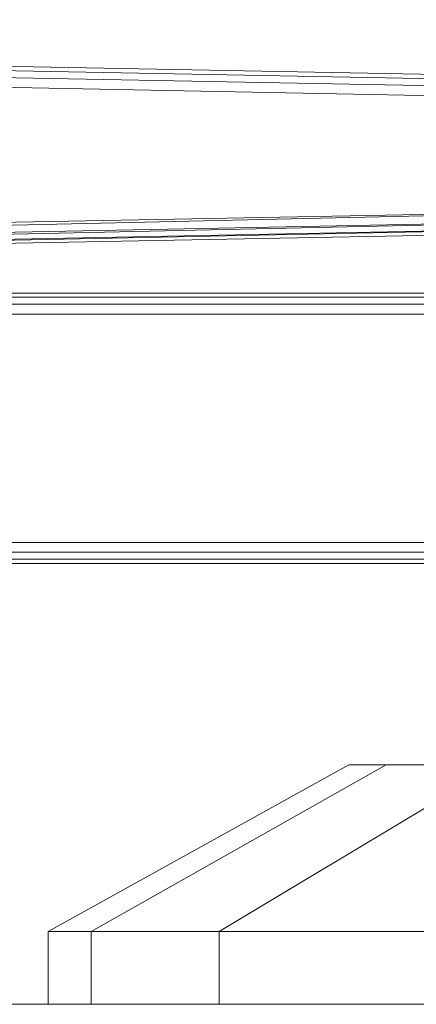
# Model space of a CAD drawing. Header units: millimetres. Extents: x 1 to 3476, y -521 to 159.
# Tile 4 of 130: x 106 to 116, y 133 to 159. Entities that reach past the tile are written whole.
import ezdxf

# ---------------------------------------------------------------- set-up
doc = ezdxf.new("R2010")
doc.units = ezdxf.units.MM
doc.layers.add('VG491211CA_dwg', color=8, linetype='Continuous', lineweight=9)

# ---------------------------------------------------------------- blocks, each defined once
blk = doc.blocks.new('VG491211CA_dwg-300031-Południe')
at = {"color": 18, "lineweight": 9}
for p, q in [((118.49, 157.4), (40.873, 158.9)), ((118.49, 157.288), (40.875, 158.788)), ((40.874, 158.6), (118.49, 157.1)), ((40.872, 158.338), (118.49, 156.838)), ((118.49, 153.734), (40.278, 152.223)), ((118.49, 153.7), (40.803, 151.971)), ((118.49, 153.472), (40.803, 151.971)), ((118.49, 153.447), (41.178, 151.79)), ((118.49, 153.284), (41.178, 151.79)), ((41.403, 151.682), (118.49, 153.269)), ((41.403, 151.682), (118.49, 153.172)), ((117.328, 151.592), (27.478, 151.592)), ((117.44, 151.48), (27.478, 151.48)), ((117.628, 151.292), (40.878, 151.292)), ((40.878, 151.03), (117.89, 151.03)), ((117.89, 144.926), (40.278, 144.926)), ((117.628, 144.664), (40.803, 144.664)), ((117.44, 144.476), (41.178, 144.476)), ((41.403, 144.364), (117.328, 144.364)), ((114.492, 138.977), (106.453, 134.525)), ((115.491, 138.977), (107.606, 134.525)), ((118.447, 138.977), (111.021, 134.525)), ((114.492, 138.977), (115.491, 138.977)), ((115.491, 138.977), (114.492, 138.977)), ((115.491, 138.977), (118.447, 138.977)), ((106.453, 134.525), (107.606, 134.525)), ((106.453, 134.525), (106.453, 132.579)), ((107.606, 134.525), (111.021, 134.525)), ((107.606, 134.525), (107.606, 132.579)), ((111.021, 134.525), (116.565, 134.525)), ((111.021, 134.525), (111.021, 132.579)), ((903.786, 132.579), (5.067, 132.579))]:
    blk.add_line(p, q, dxfattribs=at)

msp = doc.modelspace()

# ---------------------------------------------------------------- block references
at = {"layer": 'VG491211CA_dwg', "color": 18}
msp.add_blockref('VG491211CA_dwg-300031-Południe', (0, 0), dxfattribs=at)

doc.saveas('drawing.dxf')
